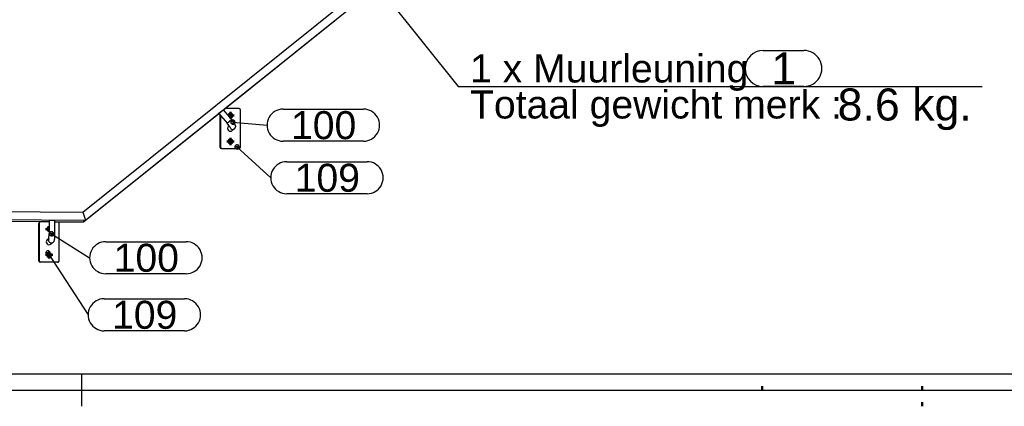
# Model space of a CAD drawing. Header units: millimetres. Extents: x -20 to 400, y -1231 to -934.
# Tile 2 of 6: x 98 to 221, y -1228 to -1179. Entities that reach past the tile are written whole.
import ezdxf
from ezdxf.enums import TextEntityAlignment as Align

# ---------------------------------------------------------------- set-up
doc = ezdxf.new("R2010")
doc.units = ezdxf.units.MM
doc.linetypes.add('DOT', pattern=[2, 0.5, -1.5])
doc.linetypes.add('STRICHPUNKT2', pattern=[18.5, 10, -4, 0.5, -4])
doc.layers.get('0').update_dxf_attribs({"linetype": 'CONTINUOUS'})
for name, color, linetype in [('DIM49', 4, 'CONTINUOUS'), ('TXT_ALL', 7, 'CONTINUOUS'), ('TXT_DIM49', 2, 'CONTINUOUS')]:
    doc.layers.add(name, color=color, linetype=linetype)
doc.layers.add('LE_ALL', color=7, linetype='CONTINUOUS', lineweight=50)
doc.styles.add('ARIAL', font='arial.ttf')

# ---------------------------------------------------------------- blocks, each defined once
blk = doc.blocks.new('DINA3_00002', base_point=(393.37, -1223.63))
for p, q in [((393.37, -1223.63), (-12.63, -1223.63)), ((105.37, -1227.63), (105.37, -1223.63)), ((-14.63, -1225.63), (395.37, -1225.63))]:
    blk.add_line(p, q)
at = {"layer": 'LE_ALL', "linetype": 'DOT'}
for p, q in [((190.37, -1225.63), (190.37, -1223.63)), ((210.37, -1227.63), (210.37, -1223.63))]:
    blk.add_line(p, q, dxfattribs=at)
blk = doc.blocks.new('_ZBL0011_00001')
blk.add_blockref('DINA3_00002', (393.37, -1223.63))
blk = doc.blocks.new('SHAPE_00290', base_point=(167.8, -1153.43))
at = {"layer": 'DIM49', "color": 3}
for p, q in [((151.44, -1145.33), (161.51, -1145.33)), ((167.8, -1153.43), (163.51, -1147.33)), ((161.51, -1149.33), (151.44, -1149.33)), ((168.06, -1153.39), (167.54, -1153.39)), ((168.01, -1153.59), (167.59, -1153.59)), ((167.91, -1153.19), (167.69, -1153.19))]:
    blk.add_line(p, q, dxfattribs=at)
blk.add_lwpolyline([(168, -1153.6), (168.04, -1153.54), (168.06, -1153.47), (168.06, -1153.41), (168.05, -1153.34), (168.02, -1153.28), (167.97, -1153.23), (167.91, -1153.19), (167.85, -1153.17), (167.78, -1153.17), (167.71, -1153.18), (167.65, -1153.21), (167.6, -1153.26), (167.56, -1153.32), (167.54, -1153.38), (167.54, -1153.45), (167.55, -1153.52), (167.59, -1153.58), (167.63, -1153.63), (167.69, -1153.67), (167.76, -1153.69), (167.82, -1153.69), (167.89, -1153.68), (167.95, -1153.64)], close=True, dxfattribs=at)
for centre, start_param, end_param in [((151.44, -1147.33), 1.570796, 4.712389), ((161.51, -1147.33), 4.712389, 7.853982)]:
    blk.add_ellipse(centre, major_axis=(2, 0), ratio=1, start_param=start_param, end_param=end_param, dxfattribs=at)
at = {"layer": 'TXT_ALL', "style": 'ARIAL'}
blk.add_text('115', height=3.5, dxfattribs=at).set_placement((152.44, -1147.33), align=Align.MIDDLE_LEFT)
blk = doc.blocks.new('Koker 50x20x2 EN 10219-2_00036', base_point=(105.83, -1204.39))
for p, q in [((105.47, -1203.39), (196.44, -1130.45)), ((196.44, -1130.45), (196.79, -1131.45)), ((105.83, -1204.39), (196.79, -1131.45)), ((189.94, -1136.96), (196.55, -1131.66)), ((196.79, -1131.45), (196.55, -1131.66)), ((156.49, -1163.79), (189.39, -1137.4)), ((123.04, -1190.61), (155.94, -1164.23)), ((105.58, -1204.61), (122.49, -1191.05))]:
    blk.add_line(p, q)
blk.add_lwpolyline([(105.47, -1203.39), (105.83, -1204.39), (105.58, -1204.61)])
blk.add_blockref('SHAPE_00290', (167.8, -1153.43))
blk = doc.blocks.new('Koker 50x20x2 EN 10219-2_00035')
blk.add_blockref('Koker 50x20x2 EN 10219-2_00036', (105.83, -1204.39))
blk = doc.blocks.new('SHAPE_00294', base_point=(124.74, -1195.24))
at = {"layer": 'DIM49', "color": 3}
for p, q in [((124.48, -1195.2), (125, -1195.2)), ((124.54, -1195.4), (124.95, -1195.4)), ((124.86, -1195), (124.63, -1195)), ((124.74, -1195.24), (128.95, -1199.09)), ((130.95, -1197.09), (141.01, -1197.09)), ((141.01, -1201.09), (130.95, -1201.09))]:
    blk.add_line(p, q, dxfattribs=at)
blk.add_lwpolyline([(124.51, -1195.11), (124.49, -1195.18), (124.48, -1195.25), (124.49, -1195.31), (124.52, -1195.38), (124.57, -1195.43), (124.62, -1195.47), (124.69, -1195.49), (124.75, -1195.5), (124.82, -1195.49), (124.88, -1195.46), (124.94, -1195.41), (124.98, -1195.36), (125, -1195.29), (125.01, -1195.22), (124.99, -1195.16), (124.97, -1195.09), (124.92, -1195.04), (124.87, -1195), (124.8, -1194.98), (124.73, -1194.97), (124.66, -1194.98), (124.6, -1195.01), (124.55, -1195.06)], close=True, dxfattribs=at)
for centre, start_param, end_param in [((130.95, -1199.09), 1.570796, 4.712389), ((141.01, -1199.09), 4.712389, 7.853982)]:
    blk.add_ellipse(centre, major_axis=(2, 0), ratio=1, start_param=start_param, end_param=end_param, dxfattribs=at)
at = {"layer": 'TXT_ALL', "style": 'ARIAL'}
blk.add_text('109', height=3.5, dxfattribs=at).set_placement((131.95, -1199.09), align=Align.MIDDLE_LEFT)
blk = doc.blocks.new('Plaatwerk D_ 5_00041', base_point=(124.12, -1191.54))
for p, q in [((125.01, -1190.45), (123.25, -1190.44)), ((125.16, -1195.29), (125.16, -1190.61)), ((122.83, -1195.42), (122.8, -1195.44)), ((124.99, -1195.46), (122.8, -1195.44)), ((122.83, -1195.42), (125.01, -1195.44)), ((124.99, -1195.46), (125.01, -1195.44)), ((125.09, -1195.42), (125.11, -1195.4))]:
    blk.add_line(p, q)
blk.add_lwpolyline([(122.68, -1191.27), (122.68, -1195.27), (122.65, -1195.29), (122.65, -1191.24)])
for centre, major_axis, start_param, end_param in [((123.92, -1191.32), (0.2, -0.224), 0, 3.141593), ((125.01, -1190.6), (0.1, -0.112), 0.836975, 2.407772), ((123.92, -1191.32), (0.2, -0.224), 3.141593, 3.971766), ((123.9, -1191.34), (0.2, -0.224), 0.05518, 3.086412), ((123.92, -1191.32), (0.2, -0.224), 5.381634, 6.283185), ((123.92, -1194.55), (0.2, -0.224), 3.141593, 6.283185), ((123.9, -1194.58), (0.2, -0.224), 0.05518, 3.086412), ((123.92, -1194.55), (0.2, -0.224), 6.283185, 9.424778), ((122.8, -1195.29), (0.1, -0.112), 3.978568, 5.549364), ((122.83, -1195.27), (0.1, -0.112), 3.978568, 5.549364), ((124.99, -1195.31), (0.1, -0.112), 5.549364, 6.283185), ((125.01, -1195.29), (0.1, -0.112), 5.549364, 6.283185), ((125.01, -1195.29), (0.1, -0.112), 0, 0.836975)]:
    blk.add_ellipse(centre, major_axis=major_axis, ratio=0.991353, start_param=start_param, end_param=end_param)
blk.add_blockref('SHAPE_00294', (124.74, -1195.24))
blk = doc.blocks.new('_00043', base_point=(123.93, -1194.54))
at = {"layer": 'LE_ALL', "color": 1, "linetype": 'STRICHPUNKT2'}
for p, q in [((123.92, -1191.32), (123.92, -1190.87)), ((123.92, -1191.32), (123.62, -1191.31)), ((123.9, -1191.34), (123.64, -1191.34)), ((123.93, -1191.3), (123.88, -1191.35)), ((123.9, -1191.34), (123.9, -1191.04)), ((123.9, -1191.34), (124.19, -1191.34)), ((123.9, -1191.34), (123.9, -1191.61)), ((123.92, -1191.32), (124.37, -1191.32)), ((123.92, -1191.32), (123.92, -1191.67)), ((123.92, -1194.55), (123.47, -1194.55)), ((123.9, -1194.58), (123.62, -1194.57)), ((123.93, -1194.54), (123.88, -1194.59)), ((123.9, -1194.58), (123.9, -1194.28)), ((123.9, -1194.58), (124.19, -1194.58)), ((123.9, -1194.58), (123.9, -1194.85)), ((123.92, -1194.55), (123.92, -1194.11)), ((123.92, -1194.55), (124.37, -1194.56)), ((123.92, -1194.55), (123.92, -1195))]:
    blk.add_line(p, q, dxfattribs=at)
blk = doc.blocks.new('_00042')
blk.add_blockref('_00043', (123.93, -1194.54))
blk = doc.blocks.new('Plaatwerk D_ 5_00040')
for name, p in [('Plaatwerk D_ 5_00041', (124.12, -1191.54)), ('_00042', (0, 0))]:
    blk.add_blockref(name, p)
blk = doc.blocks.new('SHAPE_00296', base_point=(124.23, -1192.14))
at = {"layer": 'DIM49', "color": 3}
for p, q in [((130.49, -1190.52), (140.56, -1190.52)), ((124.49, -1192.1), (123.97, -1192.1)), ((124.34, -1191.9), (124.12, -1191.9)), ((124.23, -1192.14), (128.49, -1192.52)), ((124.02, -1192.3), (124.43, -1192.3)), ((140.56, -1194.52), (130.49, -1194.52))]:
    blk.add_line(p, q, dxfattribs=at)
blk.add_lwpolyline([(123.97, -1192.18), (123.99, -1192.25), (124.03, -1192.31), (124.08, -1192.35), (124.14, -1192.39), (124.2, -1192.4), (124.27, -1192.4), (124.34, -1192.38), (124.4, -1192.34), (124.44, -1192.29), (124.48, -1192.23), (124.49, -1192.16), (124.49, -1192.09), (124.47, -1192.03), (124.43, -1191.97), (124.38, -1191.92), (124.32, -1191.89), (124.25, -1191.88), (124.18, -1191.88), (124.12, -1191.9), (124.06, -1191.94), (124.01, -1191.99), (123.98, -1192.05), (123.97, -1192.11)], close=True, dxfattribs=at)
for centre, start_param, end_param in [((130.49, -1192.52), 1.570796, 4.712389), ((140.56, -1192.52), 4.712389, 7.853982)]:
    blk.add_ellipse(centre, major_axis=(2, 0), ratio=1, start_param=start_param, end_param=end_param, dxfattribs=at)
at = {"layer": 'TXT_ALL', "style": 'ARIAL'}
blk.add_text('100', height=3.5, dxfattribs=at).set_placement((131.49, -1192.52), align=Align.MIDDLE_LEFT)
blk = doc.blocks.new('as 12 mm_00045', base_point=(123.51, -1192.28))
for p, q in [((122.49, -1191.04), (123.03, -1190.6)), ((123.03, -1190.6), (124.05, -1191.83)), ((122.49, -1191.05), (122.49, -1191.04)), ((122.49, -1191.05), (122.49, -1191.05)), ((122.49, -1191.05), (123.51, -1192.28)), ((123.51, -1192.28), (124.05, -1191.83)), ((123.52, -1192.28), (123.51, -1192.28)), ((123.76, -1192.61), (123.69, -1192.67))]:
    blk.add_line(p, q)
for points in [[(124.05, -1191.83), (124.18, -1191.99), (124.29, -1192.14), (124.34, -1192.21), (124.39, -1192.28), (124.45, -1192.39), (124.48, -1192.43), (124.49, -1192.47), (124.52, -1192.53), (124.53, -1192.56), (124.53, -1192.59), (124.54, -1192.62), (124.54, -1192.67), (124.54, -1192.69), (124.54, -1192.74), (124.53, -1192.79), (124.52, -1192.82), (124.49, -1192.87), (124.47, -1192.91), (124.43, -1192.95), (124.42, -1192.96), (124.15, -1193.2)], [(123.86, -1192.76), (123.85, -1192.75), (123.81, -1192.68), (123.74, -1192.57), (123.64, -1192.44), (123.61, -1192.4), (123.52, -1192.28)]]:
    blk.add_lwpolyline(points)
for centre, start_param, end_param in [((123.92, -1192.94), 3.141593, 6.283185), ((124.19, -1192.7), 4.091514, 6.283186)]:
    blk.add_ellipse(centre, major_axis=(0.233, -0.261), ratio=0.991353, start_param=start_param, end_param=end_param)
blk.add_blockref('SHAPE_00296', (124.23, -1192.14))
blk = doc.blocks.new('_00047', base_point=(121.92, -1191.49))
at = {"layer": 'LE_ALL', "color": 1, "linetype": 'STRICHPUNKT2'}
for p, q in [((123.6, -1190.15), (123.6, -1190.16)), ((121.92, -1191.49), (121.95, -1191.53))]:
    blk.add_line(p, q, dxfattribs=at)
blk = doc.blocks.new('_00046')
blk.add_blockref('_00047', (121.92, -1191.49))
blk = doc.blocks.new('as 12 mm_00044')
for name, p in [('_00046', (0, 0)), ('as 12 mm_00045', (123.51, -1192.28))]:
    blk.add_blockref(name, p)
blk = doc.blocks.new('Handrailingsteun_00039')
for name in ['as 12 mm_00044', 'Plaatwerk D_ 5_00040']:
    blk.add_blockref(name, (0, 0))
blk = doc.blocks.new('SHAPE_00306', base_point=(77.81, -1203.53))
at = {"layer": 'DIM49', "color": 3}
for p, q in [((82.06, -1194.06), (92.12, -1194.06)), ((77.81, -1203.53), (80.06, -1196.06)), ((92.12, -1198.06), (82.06, -1198.06)), ((77.92, -1203.29), (77.69, -1203.29)), ((78.06, -1203.49), (77.55, -1203.49)), ((78.01, -1203.69), (77.6, -1203.69))]:
    blk.add_line(p, q, dxfattribs=at)
blk.add_lwpolyline([(77.8, -1203.79), (77.87, -1203.79), (77.93, -1203.76), (77.99, -1203.72), (78.03, -1203.67), (78.06, -1203.61), (78.07, -1203.54), (78.06, -1203.47), (78.04, -1203.41), (78, -1203.35), (77.94, -1203.31), (77.88, -1203.28), (77.81, -1203.27), (77.75, -1203.27), (77.68, -1203.3), (77.63, -1203.34), (77.58, -1203.39), (77.55, -1203.45), (77.54, -1203.52), (77.55, -1203.59), (77.57, -1203.65), (77.61, -1203.71), (77.67, -1203.75), (77.73, -1203.78)], close=True, dxfattribs=at)
for centre, start_param, end_param in [((82.06, -1196.06), 1.570796, 4.712389), ((92.12, -1196.06), 4.712389, 7.853982)]:
    blk.add_ellipse(centre, major_axis=(2, 0), ratio=1, start_param=start_param, end_param=end_param, dxfattribs=at)
at = {"layer": 'TXT_ALL', "style": 'ARIAL'}
blk.add_text('127', height=3.5, dxfattribs=at).set_placement((83.06, -1196.06), align=Align.MIDDLE_LEFT)
blk = doc.blocks.new('Koker 50x20x2 EN 10219-2_00067', base_point=(60.43, -1204))
for p, q in [((60.42, -1203.01), (60.43, -1203)), ((60.43, -1203), (105.47, -1203.39)), ((60.18, -1204.22), (60.18, -1204.21)), ((60.18, -1204.22), (67.42, -1204.28)), ((60.43, -1204), (105.83, -1204.39)), ((68.12, -1204.29), (101.25, -1204.57)), ((105.47, -1203.39), (105.83, -1204.39)), ((105.83, -1204.39), (105.58, -1204.61)), ((101.95, -1204.58), (105.58, -1204.61))]:
    blk.add_line(p, q)
blk.add_lwpolyline([(60.43, -1203), (60.43, -1204), (60.18, -1204.22)])
blk.add_blockref('SHAPE_00306', (77.81, -1203.53))
blk = doc.blocks.new('Koker 50x20x2 EN 10219-2_00066')
blk.add_blockref('Koker 50x20x2 EN 10219-2_00067', (60.43, -1204))
blk = doc.blocks.new('SHAPE_00316', base_point=(101.12, -1208.47))
at = {"layer": 'DIM49', "color": 3}
for p, q in [((100.86, -1208.43), (101.38, -1208.43)), ((100.91, -1208.63), (101.32, -1208.63)), ((101.23, -1208.23), (101.01, -1208.23)), ((101.12, -1208.47), (106.13, -1216.2)), ((108.13, -1214.2), (118.19, -1214.2)), ((118.19, -1218.2), (108.13, -1218.2))]:
    blk.add_line(p, q, dxfattribs=at)
blk.add_lwpolyline([(100.92, -1208.29), (100.88, -1208.35), (100.86, -1208.41), (100.85, -1208.48), (100.87, -1208.55), (100.9, -1208.61), (100.94, -1208.66), (101, -1208.7), (101.06, -1208.72), (101.13, -1208.73), (101.2, -1208.72), (101.26, -1208.69), (101.31, -1208.64), (101.35, -1208.58), (101.38, -1208.52), (101.38, -1208.45), (101.37, -1208.38), (101.34, -1208.32), (101.29, -1208.27), (101.24, -1208.23), (101.17, -1208.21), (101.1, -1208.2), (101.04, -1208.21), (100.97, -1208.24)], close=True, dxfattribs=at)
for centre, start_param, end_param in [((108.13, -1216.2), 1.570796, 4.712389), ((118.19, -1216.2), 4.712389, 7.853982)]:
    blk.add_ellipse(centre, major_axis=(2, 0), ratio=1, start_param=start_param, end_param=end_param, dxfattribs=at)
at = {"layer": 'TXT_ALL', "style": 'ARIAL'}
blk.add_text('109', height=3.5, dxfattribs=at).set_placement((109.13, -1216.2), align=Align.MIDDLE_LEFT)
blk = doc.blocks.new('Plaatwerk D_ 5_00081', base_point=(101.25, -1205.19))
for p, q in [((100.02, -1204.76), (99.99, -1204.78)), ((100.07, -1204.65), (100.04, -1204.67)), ((101.25, -1204.62), (100.17, -1204.61)), ((102.36, -1204.63), (101.95, -1204.63)), ((102.51, -1209.46), (102.51, -1204.78)), ((100.17, -1209.59), (100.14, -1209.61)), ((102.33, -1209.63), (100.14, -1209.61)), ((100.17, -1209.59), (102.36, -1209.61)), ((102.33, -1209.63), (102.36, -1209.61)), ((102.43, -1209.6), (102.46, -1209.57))]:
    blk.add_line(p, q)
blk.add_lwpolyline([(100.02, -1204.76), (100.02, -1209.44), (99.99, -1209.46), (99.99, -1204.78)])
for centre, major_axis, start_param, end_param in [((100.14, -1204.78), (0.1, -0.112), 3.141593, 3.978568), ((100.17, -1204.76), (0.1, -0.112), 3.141593, 3.978568), ((100.17, -1204.76), (0.1, -0.112), 2.407772, 3.141593), ((101.26, -1205.49), (0.2, -0.224), 3.141593, 5.523876), ((101.24, -1205.51), (0.2, -0.224), 2.351313, 3.086412), ((101.26, -1205.49), (0.2, -0.224), 2.43326, 3.141593), ((102.36, -1204.78), (0.1, -0.112), 0.836975, 2.407772), ((100.17, -1209.44), (0.1, -0.112), 3.978568, 5.549364), ((101.26, -1208.73), (0.2, -0.224), 3.141593, 6.283185), ((101.24, -1208.75), (0.2, -0.224), 0.05518, 3.086412), ((101.26, -1208.73), (0.2, -0.224), 0, 3.141593), ((100.14, -1209.47), (0.1, -0.112), 3.978568, 5.549364), ((102.33, -1209.48), (0.1, -0.112), 5.549364, 6.283185), ((102.36, -1209.46), (0.1, -0.112), 5.549364, 6.283185), ((102.36, -1209.46), (0.1, -0.112), 0, 0.836975)]:
    blk.add_ellipse(centre, major_axis=major_axis, ratio=0.991353, start_param=start_param, end_param=end_param)
blk.add_blockref('SHAPE_00316', (101.12, -1208.47))
blk = doc.blocks.new('_00083', base_point=(101.28, -1208.72))
at = {"layer": 'LE_ALL', "color": 1, "linetype": 'STRICHPUNKT2'}
for p, q in [((101.25, -1205.49), (100.81, -1205.49)), ((101.24, -1205.51), (100.96, -1205.51)), ((101.25, -1205.5), (101.22, -1205.53)), ((101.24, -1205.51), (101.24, -1205.22)), ((101.24, -1205.51), (101.25, -1205.52)), ((101.24, -1205.51), (101.24, -1205.79)), ((101.26, -1208.73), (100.81, -1208.73)), ((101.24, -1208.75), (100.96, -1208.75)), ((101.28, -1208.72), (101.22, -1208.77)), ((101.24, -1208.75), (101.24, -1208.45)), ((101.24, -1208.75), (101.54, -1208.75)), ((101.24, -1208.75), (101.24, -1209.03)), ((101.26, -1208.73), (101.26, -1208.28)), ((101.26, -1208.73), (101.71, -1208.73)), ((101.26, -1208.73), (101.26, -1209.18))]:
    blk.add_line(p, q, dxfattribs=at)
blk = doc.blocks.new('_00082')
blk.add_blockref('_00083', (101.28, -1208.72))
blk = doc.blocks.new('Plaatwerk D_ 5_00080')
for name, p in [('Plaatwerk D_ 5_00081', (101.25, -1205.19)), ('_00082', (0, 0))]:
    blk.add_blockref(name, p)
blk = doc.blocks.new('SHAPE_00318', base_point=(101.57, -1206.09))
at = {"layer": 'DIM49', "color": 3}
for p, q in [((101.31, -1206.05), (101.83, -1206.05)), ((101.37, -1206.25), (101.77, -1206.25)), ((101.68, -1205.85), (101.46, -1205.85)), ((101.57, -1206.09), (106.33, -1209.08)), ((108.33, -1207.08), (118.39, -1207.08)), ((118.39, -1211.08), (108.33, -1211.08))]:
    blk.add_line(p, q, dxfattribs=at)
blk.add_lwpolyline([(101.32, -1206.01), (101.31, -1206.08), (101.31, -1206.15), (101.34, -1206.21), (101.38, -1206.27), (101.43, -1206.31), (101.49, -1206.34), (101.56, -1206.35), (101.63, -1206.35), (101.69, -1206.32), (101.75, -1206.28), (101.79, -1206.23), (101.82, -1206.17), (101.83, -1206.1), (101.83, -1206.03), (101.8, -1205.97), (101.76, -1205.91), (101.71, -1205.87), (101.65, -1205.84), (101.58, -1205.83), (101.51, -1205.83), (101.45, -1205.86), (101.39, -1205.9), (101.35, -1205.95)], close=True, dxfattribs=at)
for centre, start_param, end_param in [((108.33, -1209.08), 1.570796, 4.712389), ((118.39, -1209.08), 4.712389, 7.853982)]:
    blk.add_ellipse(centre, major_axis=(2, 0), ratio=1, start_param=start_param, end_param=end_param, dxfattribs=at)
at = {"layer": 'TXT_ALL', "style": 'ARIAL'}
blk.add_text('100', height=3.5, dxfattribs=at).set_placement((109.33, -1209.08), align=Align.MIDDLE_LEFT)
blk = doc.blocks.new('Massief ø 14_00085', base_point=(101.25, -1206.06))
for p, q in [((101.25, -1204.46), (101.25, -1206.06)), ((101.26, -1204.46), (101.26, -1204.46)), ((101.95, -1204.46), (101.95, -1206.06)), ((101.22, -1206.68), (101.03, -1206.85)), ((101.25, -1206.12), (101.25, -1206.06))]:
    blk.add_line(p, q)
for points in [[(101.21, -1206.74), (101.21, -1206.73), (101.23, -1206.64), (101.24, -1206.5), (101.25, -1206.31), (101.25, -1206.21), (101.25, -1206.12)], [(101.95, -1206.06), (101.95, -1206.29), (101.94, -1206.51), (101.93, -1206.69), (101.92, -1206.75), (101.91, -1206.81), (101.9, -1206.86), (101.89, -1206.9), (101.89, -1206.92), (101.87, -1206.99), (101.85, -1207.01), (101.84, -1207.04), (101.81, -1207.09), (101.79, -1207.1), (101.76, -1207.13), (101.5, -1207.37)]]:
    blk.add_lwpolyline(points)
for centre, major_axis, ratio, start_param, end_param in [((101.6, -1204.46), (0.35, 0), 0.08788, 3.069487, 3.141593), ((101.6, -1204.46), (0.35, 0), 0.08788, 0, 3.021412), ((101.26, -1207.11), (0.233, -0.261), 0.991353, 3.141593, 6.283185), ((101.53, -1206.87), (0.233, -0.261), 0.991353, 3.537103, 6.283185), ((101.6, -1206.06), (0.35, 0), 0.08788, 6.283185, 9.424778)]:
    blk.add_ellipse(centre, major_axis=major_axis, ratio=ratio, start_param=start_param, end_param=end_param)
blk.add_blockref('SHAPE_00318', (101.57, -1206.09))
blk = doc.blocks.new('Massief ø 14_00084')
blk.add_blockref('Massief ø 14_00085', (101.25, -1206.06))
blk = doc.blocks.new('Handrailingsteun_00079')
for name in ['Massief ø 14_00084', 'Plaatwerk D_ 5_00080']:
    blk.add_blockref(name, (0, 0))
blk = doc.blocks.new('Muurleuning_00034')
for name in ['Koker 50x20x2 EN 10219-2_00035', 'Handrailingsteun_00039', 'Koker 50x20x2 EN 10219-2_00066', 'Handrailingsteun_00079']:
    blk.add_blockref(name, (0, 0))
blk = doc.blocks.new('00 begane grond_00033')
blk.add_blockref('Muurleuning_00034', (0, 0))
blk = doc.blocks.new('Duplex_00032')
blk.add_blockref('00 begane grond_00033', (0, 0))
blk = doc.blocks.new('Assen_00031')
blk.add_blockref('Duplex_00032', (0, 0))
blk = doc.blocks.new('_A3D0021_00030')
blk.add_blockref('Assen_00031', (0, 0))
blk = doc.blocks.new('_ANS0021_00029')
blk.add_blockref('_A3D0021_00030', (0, 0))
blk = doc.blocks.new('SHAPE_00288', base_point=(142.34, -1175.13))
at = {"layer": 'DIM49', "color": 3}
for p, q in [((142.45, -1174.89), (142.23, -1174.89)), ((142.08, -1175.09), (142.6, -1175.09)), ((142.14, -1175.29), (142.55, -1175.29)), ((142.34, -1175.13), (152.36, -1187.69)), ((190.5, -1183.19), (195.57, -1183.19)), ((152.36, -1187.69), (217.87, -1187.69)), ((195.57, -1187.69), (190.5, -1187.69))]:
    blk.add_line(p, q, dxfattribs=at)
blk.add_lwpolyline([(142.13, -1174.97), (142.1, -1175.03), (142.08, -1175.1), (142.08, -1175.17), (142.1, -1175.23), (142.14, -1175.29), (142.19, -1175.34), (142.25, -1175.37), (142.31, -1175.39), (142.38, -1175.39), (142.45, -1175.37), (142.51, -1175.34), (142.56, -1175.29), (142.59, -1175.23), (142.61, -1175.16), (142.6, -1175.09), (142.59, -1175.02), (142.55, -1174.97), (142.5, -1174.92), (142.44, -1174.88), (142.37, -1174.87), (142.3, -1174.87), (142.24, -1174.89), (142.18, -1174.92)], close=True, dxfattribs=at)
for centre, start_param, end_param in [((190.5, -1185.44), 3.141593, 6.283185), ((195.57, -1185.44), 0, 3.141593)]:
    blk.add_ellipse(centre, major_axis=(0, -2.25), ratio=1, start_param=start_param, end_param=end_param, dxfattribs=at)
at = {"layer": 'TXT_ALL', "color": 1, "style": 'ARIAL'}
for s, height, p in [('1 x Muurleuning', 3.5, (153.86, -1185.44)), ('1', 4, (191.5, -1185.44))]:
    blk.add_text(s, height=height, dxfattribs=at).set_placement(p, align=Align.MIDDLE_LEFT)
at = {"layer": 'TXT_ALL', "style": 'ARIAL'}
blk.add_text('8.6 kg.', height=4, dxfattribs=at).set_placement((199.79, -1189.94), align=Align.MIDDLE_LEFT)
at = {"layer": 'TXT_DIM49', "style": 'ARIAL'}
blk.add_text('Totaal gewicht merk :', height=3.5, dxfattribs=at).set_placement((153.86, -1189.94), align=Align.MIDDLE_LEFT)
blk = doc.blocks.new('PART_426_00287')
blk.add_blockref('SHAPE_00288', (142.34, -1175.13))
blk = doc.blocks.new('VIEW_21_00286')
blk.add_blockref('PART_426_00287', (0, 0))
blk = doc.blocks.new('DVI_FIGURE_00285')
blk.add_blockref('VIEW_21_00286', (0, 0))

msp = doc.modelspace()

# ---------------------------------------------------------------- block references
for name in ['_ZBL0011_00001', '_ANS0021_00029', 'DVI_FIGURE_00285']:
    msp.add_blockref(name, (0, 0))

doc.saveas('drawing.dxf')
